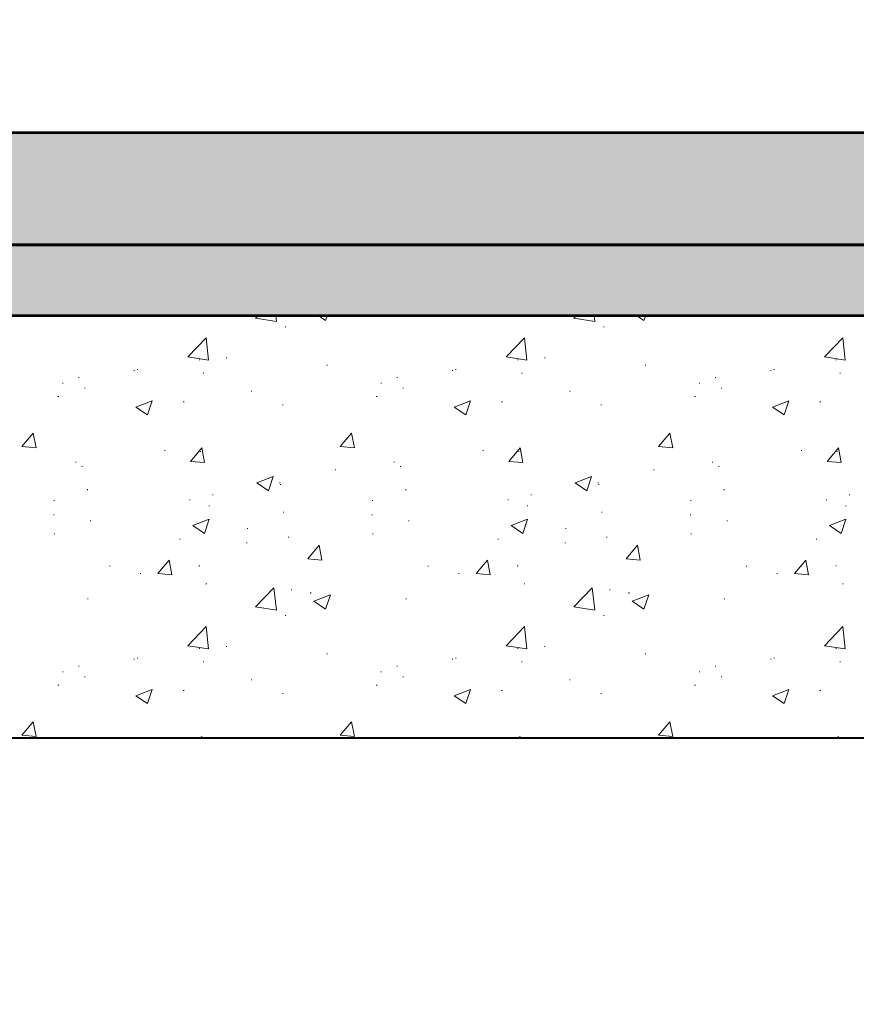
# Model space of a CAD drawing. Header units: metres. Extents: x 162359 to 162848, y 502589 to 502892.
# Tile 29 of 49: x 162839.846 to 162840.44, y 502691.884 to 502692.584. Entities that reach past the tile are written whole.
import ezdxf

# ---------------------------------------------------------------- set-up
doc = ezdxf.new("R2010")
doc.units = ezdxf.units.M
for name, color, linetype, lineweight in [('N-WE-GW-GROND_ZAND_CUNETZAND-GD', 7, 'Continuous', 53), ('N-WE-GW-GROND_ZAND_STRAATLAAG_BREKERZAND-AD', 7, 'Continuous', 13), ('N-WE-VH-VERHARDING-GD', 8, 'Continuous', 53), ('N-WE-VH-VERHARDING_FUNDERING-AD', 7, 'Continuous', 13), ('N-WE-VH-VERHARDING_FUNDERING-GD', 7, 'Continuous', 40), ('X-XX-AL-DETAIL1-GD', 7, 'Continuous', 25), ('X-XX-AL-M', 7, 'Continuous', 18)]:
    doc.layers.add(name, color=color, linetype=linetype, lineweight=lineweight)
doc.styles.add('NLCS-ISO-M50-T18', font='NLCS-ISO.ttf', dxfattribs={"height": 0.09})
doc.dimstyles.new('NLCS-M50-T18-PIJL_L2_H2', dxfattribs={"dimscale": 0.05, "dimtxt": 2.5, "dimasz": 1.8, "dimexe": 2, "dimexo": 2, "dimgap": 0.7, "dimtad": 1, "dimzin": 0, "dimdsep": 46, "dimtxsty": 'NLCS-ISO-M50-T18', "dimcen": 0, "dimdle": 2, "dimclrd": 256, "dimclre": 256, "dimclrt": 10, "dimazin": 0, "dimtfac": 1, "dimtdec": 3, "dimtofl": 0, "dimtmove": 0, "dimatfit": 3, "dimfxl": 2, "dimfxlon": 1, "dimtfillclr": 256, "dimtolj": 1, "dimtzin": 0, "dimlwd": -1, "dimlwe": -1, "dimarcsym": 0})

# ---------------------------------------------------------------- blocks, each defined once
blk = doc.blocks.new('*D416')
at = {"layer": 'X-XX-AL-M', "transparency": 16777216}
for p, q in [((162839.14783, 502691.79841), (162839.14783, 502691.59841)), ((162841.1486, 502691.79841), (162841.1486, 502691.59841)), ((162839.23783, 502691.69841), (162841.0586, 502691.69841))]:
    blk.add_line(p, q, dxfattribs=at)
for points in [[(162839.23783, 502691.71341), (162839.23783, 502691.68341), (162839.14783, 502691.69841)], [(162841.0586, 502691.71341), (162841.0586, 502691.68341), (162841.1486, 502691.69841)]]:
    blk.add_solid(points, dxfattribs=at)
at = {"layer": 'X-XX-AL-M', "color": 10, "transparency": 16777216, "insert": (162840.14822, 502691.77841), "char_height": 0.09, "attachment_point": 5, "style": 'NLCS-ISO-M50-T18'}
blk.add_mtext('\\A1;\\C7;2.00', dxfattribs=at)

msp = doc.modelspace()

# ---------------------------------------------------------------- hatches: boundary and pattern name
at = {"layer": 'N-WE-GW-GROND_ZAND_STRAATLAAG_BREKERZAND-AD', "ltscale": 35}
h = msp.add_hatch(dxfattribs=at)
h.set_pattern_fill('AGW-GROND_ZAND_FUNDERINGSZAND', color=256, scale=0.001, angle=-42.50804, style=0, pattern_type=2)
h.set_pattern_definition([(90, (162844.419682, 502692.800399), (0.01200375, -0.0125005), [2.5e-07, -0.01250025]), (90, (162844.420786, 502692.802312), (0.01200375, -0.0125005), [2.5e-07, -0.01250025]), (90, (162844.427384, 502692.801112), (0.01200375, -0.0125005), [2.5e-07, -0.01250025]), (90, (162844.426676, 502692.805002), (0.01200375, -0.0125005), [2.5e-07, -0.01250025]), (90, (162844.424553, 502692.805911), (0.01200375, -0.0125005), [2.5e-07, -0.01250025]), (90, (162844.423391, 502692.805911), (0.01200375, -0.0125005), [2.5e-07, -0.01250025]), (90, (162844.422683, 502692.807224), (0.01200375, -0.0125005), [2.5e-07, -0.01250025]), (90, (162844.422683, 502692.80783), (0.01200375, -0.0125005), [2.5e-07, -0.01250025]), (90, (162844.424351, 502692.808689), (0.01200375, -0.0125005), [2.5e-07, -0.01250025]), (90, (162844.425463, 502692.809447), (0.01200375, -0.0125005), [2.5e-07, -0.01250025]), (90, (162844.426272, 502692.80879), (0.01200375, -0.0125005), [2.5e-07, -0.01250025]), (90, (162844.42516, 502692.805153), (0.01200375, -0.0125005), [2.5e-07, -0.01250025]), (90, (162844.422936, 502692.803234), (0.01200375, -0.0125005), [2.5e-07, -0.01250025]), (90, (162844.422936, 502692.802476), (0.01200375, -0.0125005), [2.5e-07, -0.01250025]), (90, (162844.423644, 502692.800961), (0.01200375, -0.0125005), [2.5e-07, -0.01250025]), (90, (162844.42521, 502692.801769), (0.01200375, -0.0125005), [2.5e-07, -0.01250025]), (90, (162844.425868, 502692.800001), (0.01200375, -0.0125005), [2.5e-07, -0.01250025]), (90, (162844.427754, 502692.800001), (0.01200375, -0.0125005), [2.5e-07, -0.01250025]), (90, (162844.428395, 502692.802123), (0.01200375, -0.0125005), [2.5e-07, -0.01250025]), (90, (162844.428395, 502692.804339), (0.01200375, -0.0125005), [2.5e-07, -0.01250025]), (90, (162844.427535, 502692.807022), (0.01200375, -0.0125005), [2.5e-07, -0.01250025]), (90, (162844.428395, 502692.807679), (0.01200375, -0.0125005), [2.5e-07, -0.01250025]), (90, (162844.429254, 502692.808588), (0.01200375, -0.0125005), [2.5e-07, -0.01250025]), (90, (162844.42799, 502692.810356), (0.01200375, -0.0125005), [2.5e-07, -0.01250025]), (90, (162844.424907, 502692.806669), (0.01200375, -0.0125005), [2.5e-07, -0.01250025]), (90, (162844.424907, 502692.80384), (0.01200375, -0.0125005), [2.5e-07, -0.01250025]), (90, (162844.426626, 502692.803082), (0.01200375, -0.0125005), [2.5e-07, -0.01250025]), (90, (162844.429254, 502692.800607), (0.01200375, -0.0125005), [2.5e-07, -0.01250025]), (90, (162844.429254, 502692.802931), (0.01200375, -0.0125005), [2.5e-07, -0.01250025]), (90, (162844.430366, 502692.806762), (0.01200375, -0.0125005), [2.5e-07, -0.01250025]), (90, (162844.430366, 502692.809887), (0.01200375, -0.0125005), [2.5e-07, -0.01250025]), (90, (162844.420156, 502692.809887), (0.01200375, -0.0125005), [2.5e-07, -0.01250025]), (90, (162844.419246, 502692.806719), (0.01200375, -0.0125005), [2.5e-07, -0.01250025]), (90, (162844.420004, 502692.80485), (0.01200375, -0.0125005), [2.5e-07, -0.01250025]), (90, (162844.418791, 502692.803688), (0.01200375, -0.0125005), [2.5e-07, -0.01250025]), (90, (162844.42147, 502692.800708), (0.01200375, -0.0125005), [2.5e-07, -0.01250025]), (90, (162844.420991, 502692.79895), (0.01200375, -0.0125005), [2.5e-07, -0.01250025]), (90, (162844.418575, 502692.799314), (0.01200375, -0.0125005), [2.5e-07, -0.01250025]), (90, (162844.421319, 502692.809898), (0.01200375, -0.0125005), [2.5e-07, -0.01250025]), (90, (162844.42441, 502692.809898), (0.01200375, -0.0125005), [2.5e-07, -0.01250025]), (90, (162844.425565, 502692.810909), (0.01200375, -0.0125005), [2.5e-07, -0.01250025]), (90, (162844.420944, 502692.805771), (0.01200375, -0.0125005), [2.5e-07, -0.01250025]), (90, (162844.422157, 502692.804327), (0.01200375, -0.0125005), [2.5e-07, -0.01250025]), (90, (162844.42051, 502692.803721), (0.01200375, -0.0125005), [2.5e-07, -0.01250025]), (90, (162844.428511, 502692.805713), (0.01200375, -0.0125005), [2.5e-07, -0.01250025]), (90, (162844.429724, 502692.804558), (0.01200375, -0.0125005), [2.5e-07, -0.01250025]), (90, (162844.427211, 502692.803952), (0.01200375, -0.0125005), [2.5e-07, -0.01250025]), (90, (162844.427211, 502692.80883), (0.01200375, -0.0125005), [2.5e-07, -0.01250025]), (90, (162844.425796, 502692.806088), (0.01200375, -0.0125005), [2.5e-07, -0.01250025]), (90, (162844.430042, 502692.799738), (0.01200375, -0.0125005), [2.5e-07, -0.01250025]), (90, (162844.430366, 502692.79895), (0.01200375, -0.0125005), [2.5e-07, -0.01250025]), (90, (162844.428803, 502692.81145), (0.01200375, -0.0125005), [2.5e-07, -0.01250025]), (90, (162844.422553, 502692.81145), (0.01200375, -0.0125005), [2.5e-07, -0.01250025]), (90, (162844.421233, 502692.799623), (0.01200375, -0.0125005), [2.5e-07, -0.01250025]), (90, (162844.418633, 502692.810504), (0.01200375, -0.0125005), [2.5e-07, -0.01250025]), (90, (162844.428944, 502692.810014), (0.01200375, -0.0125005), [2.5e-07, -0.01250025]), (90, (162844.420944, 502692.807705), (0.01200375, -0.0125005), [2.5e-07, -0.01250025]), (90, (162844.41976, 502692.809234), (0.01200375, -0.0125005), [2.5e-07, -0.01250025]), (90, (162844.42363, 502692.804818), (0.01200375, -0.0125005), [2.5e-07, -0.01250025]), (90, (162844.423052, 502692.799882), (0.01200375, -0.0125005), [2.5e-07, -0.01250025]), (90, (162844.429897, 502692.801816), (0.01200375, -0.0125005), [2.5e-07, -0.01250025]), (90, (162844.428713, 502692.80349), (0.01200375, -0.0125005), [2.5e-07, -0.01250025]), (90, (162844.429088, 502692.80681), (0.01200375, -0.0125005), [2.5e-07, -0.01250025]), (90, (162844.429753, 502692.808109), (0.01200375, -0.0125005), [2.5e-07, -0.01250025]), (90, (162844.425392, 502692.808109), (0.01200375, -0.0125005), [2.5e-07, -0.01250025]), (90, (162844.42698, 502692.805828), (0.01200375, -0.0125005), [2.5e-07, -0.01250025]), (90, (162844.424525, 502692.802942), (0.01200375, -0.0125005), [2.5e-07, -0.01250025]), (90, (162844.424525, 502692.801095), (0.01200375, -0.0125005), [2.5e-07, -0.01250025]), (90, (162844.425854, 502692.801095), (0.01200375, -0.0125005), [2.5e-07, -0.01250025]), (90, (162844.426431, 502692.800402), (0.01200375, -0.0125005), [2.5e-07, -0.01250025]), (90, (162844.422474, 502692.809638), (0.01200375, -0.0125005), [2.5e-07, -0.01250025]), (90, (162844.423254, 502692.810476), (0.01200375, -0.0125005), [2.5e-07, -0.01250025]), (90, (162844.420164, 502692.810476), (0.01200375, -0.0125005), [2.5e-07, -0.01250025]), (90, (162844.419731, 502692.808109), (0.01200375, -0.0125005), [2.5e-07, -0.01250025]), (90, (162844.419731, 502692.806435), (0.01200375, -0.0125005), [2.5e-07, -0.01250025]), (90, (162844.419009, 502692.805078), (0.01200375, -0.0125005), [2.5e-07, -0.01250025]), (90, (162844.419817, 502692.80222), (0.01200375, -0.0125005), [2.5e-07, -0.01250025]), (90, (162844.418691, 502692.801066), (0.01200375, -0.0125005), [2.5e-07, -0.01250025]), (90, (162844.418691, 502692.802679), (0.01200375, -0.0125005), [2.5e-07, -0.01250025]), (90, (162844.426316, 502692.807647), (0.01200375, -0.0125005), [2.5e-07, -0.01250025]), (90, (162844.423659, 502692.807647), (0.01200375, -0.0125005), [2.5e-07, -0.01250025]), (90, (162844.421955, 502692.801528), (0.01200375, -0.0125005), [2.5e-07, -0.01250025]), (90, (162844.421637, 502692.806377), (0.01200375, -0.0125005), [2.5e-07, -0.01250025]), (90, (162844.426633, 502692.810187), (0.01200375, -0.0125005), [2.5e-07, -0.01250025]), (90, (162844.426633, 502692.801759), (0.01200375, -0.0125005), [2.5e-07, -0.01250025]), (90, (162844.43033, 502692.803801), (0.01200375, -0.0125005), [2.5e-07, -0.01250025]), (90, (162844.430578, 502692.800893), (0.01200375, -0.0125005), [2.5e-07, -0.01250025])])
h.paths.add_polyline_path([(162846.24783, 502692.37356), (162844.2466, 502692.37356), (162844.13789, 502692.37563), (162844.02919, 502692.38184), (162843.92051, 502692.39012), (162843.50051, 502692.43812), (162843.39919, 502692.44584), (162843.29789, 502692.45163), (162843.1966, 502692.45356), (162842.19907, 502692.45356), (162842.09778, 502692.45163), (162841.99648, 502692.44584), (162841.89516, 502692.43812), (162841.47516, 502692.39012), (162841.36648, 502692.38184), (162841.25778, 502692.37563), (162841.14907, 502692.37356), (162839.14783, 502692.37356), (162839.14783, 502692.42356), (162841.1486, 502692.42356), (162841.25588, 502692.4256), (162841.36316, 502692.43173), (162841.47042, 502692.43991), (162841.89042, 502692.48791), (162841.99316, 502692.49573), (162842.09588, 502692.5016), (162842.1986, 502692.50356), (162843.19707, 502692.50356), (162843.29979, 502692.5016), (162843.40251, 502692.49573), (162843.50525, 502692.48791), (162843.92525, 502692.43991), (162844.03251, 502692.43173), (162844.13979, 502692.4256), (162844.24707, 502692.42356), (162846.24783, 502692.42356)])

# ---------------------------------------------------------------- linework, layer by layer
at = {"layer": 'N-WE-GW-GROND_ZAND_CUNETZAND-GD', "ltscale": 7, "flags": 128}
for points in [[(162839.14783, 502692.42356), (162841.1486, 502692.42356), (162841.25588, 502692.4256), (162841.36316, 502692.43173), (162841.47042, 502692.43991), (162841.89042, 502692.48791), (162841.99316, 502692.49573), (162842.09588, 502692.5016), (162842.1986, 502692.50356), (162843.19707, 502692.50356), (162843.29979, 502692.5016), (162843.40251, 502692.49573), (162843.50525, 502692.48791), (162843.92525, 502692.43991), (162844.03251, 502692.43173), (162844.13979, 502692.4256), (162844.24707, 502692.42356), (162846.24783, 502692.42356)], [(162839.14783, 502692.37356), (162841.14907, 502692.37356), (162841.25778, 502692.37563), (162841.36648, 502692.38184), (162841.47516, 502692.39012), (162841.89516, 502692.43812), (162841.99648, 502692.44584), (162842.09778, 502692.45163), (162842.19907, 502692.45356), (162843.1966, 502692.45356), (162843.29789, 502692.45163), (162843.39919, 502692.44584), (162843.50051, 502692.43812), (162843.92051, 502692.39012), (162844.02919, 502692.38184), (162844.13789, 502692.37563), (162844.2466, 502692.37356), (162846.24783, 502692.37356)]]:
    msp.add_lwpolyline(points, dxfattribs=at)
at = {"layer": 'N-WE-GW-GROND_ZAND_STRAATLAAG_BREKERZAND-AD', "ltscale": 35, "flags": 128}
msp.add_lwpolyline([(162841.14907, 502692.37356), (162839.14783, 502692.37356), (162839.14783, 502692.42356), (162841.1486, 502692.42356)], dxfattribs=at)
at = {"layer": 'N-WE-VH-VERHARDING-GD', "color": 254, "lineweight": 53, "ltscale": 7, "flags": 128}
msp.add_lwpolyline([(162838.64783, 502692.50356), (162841.14783, 502692.50356), (162841.1486, 502692.42356), (162838.64783, 502692.42356)], close=True, dxfattribs=at)
at = {"layer": 'N-WE-VH-VERHARDING-GD', "color": 254, "lineweight": 53, "ltscale": 7, "extrusion": (0, 0, -1)}
msp.add_solid([(-162838.64783, 502692.50356), (-162841.14783, 502692.50356), (-162838.64783, 502692.42356), (-162841.1486, 502692.42356)], dxfattribs=at)
at = {"layer": 'N-WE-VH-VERHARDING_FUNDERING-AD'}
for p, q in [((162840.01388, 502692.37161), (162840.01575, 502692.37356)), ((162840.01388, 502692.37161), (162840.0287, 502692.36931)), ((162840.0287, 502692.36931), (162840.02821, 502692.37356)), ((162840.05829, 502692.37356), (162840.06365, 502692.36994)), ((162840.06365, 502692.36994), (162840.06486, 502692.37356)), ((162840.23989, 502692.37161), (162840.24176, 502692.37356)), ((162840.23989, 502692.37161), (162840.25471, 502692.36931)), ((162840.25471, 502692.36931), (162840.25421, 502692.37356)), ((162840.2843, 502692.37356), (162840.28965, 502692.36994)), ((162840.28966, 502692.36994), (162840.29087, 502692.37356)), ((162840.03493, 502692.36554), (162840.03543, 502692.36554)), ((162840.03518, 502692.36579), (162840.03518, 502692.36529)), ((162840.26094, 502692.36554), (162840.26144, 502692.36554)), ((162840.26119, 502692.36579), (162840.26119, 502692.36529)), ((162839.96574, 502692.34402), (162839.97872, 502692.35755)), ((162839.98056, 502692.34172), (162839.97872, 502692.35755)), ((162840.19175, 502692.34402), (162840.20473, 502692.35755)), ((162840.20657, 502692.34172), (162840.20473, 502692.35755)), ((162840.41776, 502692.34402), (162840.43074, 502692.35755)), ((162840.43258, 502692.34172), (162840.43074, 502692.35755)), ((162839.96574, 502692.34402), (162839.98056, 502692.34172)), ((162839.97393, 502692.3421), (162839.97443, 502692.3421)), ((162839.97418, 502692.34235), (162839.97418, 502692.34185)), ((162839.99301, 502692.34336), (162839.99351, 502692.34336)), ((162839.99326, 502692.34361), (162839.99326, 502692.34311)), ((162840.19175, 502692.34402), (162840.20657, 502692.34172)), ((162840.19994, 502692.3421), (162840.20044, 502692.3421)), ((162840.20019, 502692.34235), (162840.20019, 502692.34185)), ((162840.21901, 502692.34336), (162840.21951, 502692.34336)), ((162840.21926, 502692.34361), (162840.21926, 502692.34311)), ((162840.41776, 502692.34402), (162840.43258, 502692.34172)), ((162840.42595, 502692.3421), (162840.42645, 502692.3421)), ((162840.4262, 502692.34235), (162840.4262, 502692.34185)), ((162839.92745, 502692.33453), (162839.92795, 502692.33453)), ((162839.9277, 502692.33478), (162839.9277, 502692.33428)), ((162839.92988, 502692.33505), (162839.93038, 502692.33505)), ((162839.93013, 502692.3353), (162839.93013, 502692.3348)), ((162840.06449, 502692.33829), (162840.06499, 502692.33829)), ((162840.06474, 502692.33854), (162840.06474, 502692.33804)), ((162840.15346, 502692.33453), (162840.15396, 502692.33453)), ((162840.15371, 502692.33478), (162840.15371, 502692.33428)), ((162840.15589, 502692.33505), (162840.15639, 502692.33505)), ((162840.15614, 502692.3353), (162840.15614, 502692.3348)), ((162840.2905, 502692.33829), (162840.291, 502692.33829)), ((162840.29075, 502692.33854), (162840.29075, 502692.33804)), ((162840.37947, 502692.33453), (162840.37997, 502692.33453)), ((162840.37972, 502692.33478), (162840.37972, 502692.33428)), ((162840.3819, 502692.33505), (162840.3824, 502692.33505)), ((162840.38215, 502692.3353), (162840.38215, 502692.3348)), ((162839.88816, 502692.32956), (162839.88866, 502692.32956)), ((162839.88841, 502692.32981), (162839.88841, 502692.32931)), ((162839.97665, 502692.33246), (162839.97715, 502692.33246)), ((162839.9769, 502692.33271), (162839.9769, 502692.33221)), ((162840.11417, 502692.32956), (162840.11467, 502692.32956)), ((162840.11442, 502692.32981), (162840.11442, 502692.32931)), ((162840.20266, 502692.33246), (162840.20316, 502692.33246)), ((162840.20291, 502692.33271), (162840.20291, 502692.33221)), ((162840.34018, 502692.32956), (162840.34068, 502692.32956)), ((162840.34043, 502692.32981), (162840.34043, 502692.32931)), ((162840.42867, 502692.33246), (162840.42917, 502692.33246)), ((162840.42892, 502692.33271), (162840.42892, 502692.33221)), ((162839.87673, 502692.32542), (162839.87723, 502692.32542)), ((162839.87698, 502692.32567), (162839.87698, 502692.32517)), ((162839.89247, 502692.32179), (162839.89297, 502692.32179)), ((162839.89272, 502692.32204), (162839.89272, 502692.32154)), ((162840.10274, 502692.32542), (162840.10324, 502692.32542)), ((162840.10299, 502692.32567), (162840.10299, 502692.32517)), ((162840.11847, 502692.32179), (162840.11897, 502692.32179)), ((162840.11872, 502692.32204), (162840.11872, 502692.32154)), ((162840.32875, 502692.32542), (162840.32925, 502692.32542)), ((162840.329, 502692.32567), (162840.329, 502692.32517)), ((162840.34448, 502692.32179), (162840.34498, 502692.32179)), ((162840.34473, 502692.32204), (162840.34473, 502692.32154)), ((162839.87362, 502692.3159), (162839.87412, 502692.3159)), ((162839.87387, 502692.31615), (162839.87387, 502692.31565)), ((162840.01066, 502692.31966), (162840.01116, 502692.31966)), ((162840.01091, 502692.31991), (162840.01091, 502692.31941)), ((162840.09963, 502692.3159), (162840.10013, 502692.3159)), ((162840.09988, 502692.31615), (162840.09988, 502692.31565)), ((162840.23667, 502692.31966), (162840.23717, 502692.31966)), ((162840.23692, 502692.31991), (162840.23692, 502692.31941)), ((162840.32564, 502692.3159), (162840.32614, 502692.3159)), ((162840.32589, 502692.31615), (162840.32589, 502692.31565)), ((162839.92883, 502692.30843), (162839.9405, 502692.31291)), ((162839.92883, 502692.30843), (162839.93712, 502692.30284)), ((162839.93712, 502692.30284), (162839.9405, 502692.31291)), ((162839.96259, 502692.31214), (162839.96309, 502692.31214)), ((162839.96284, 502692.31239), (162839.96284, 502692.31189)), ((162840.0329, 502692.31005), (162840.0334, 502692.31005)), ((162840.03315, 502692.3103), (162840.03315, 502692.3098)), ((162840.15484, 502692.30843), (162840.16651, 502692.31291)), ((162840.15484, 502692.30843), (162840.16313, 502692.30284)), ((162840.16313, 502692.30284), (162840.16651, 502692.31291)), ((162840.1886, 502692.31214), (162840.1891, 502692.31214)), ((162840.18885, 502692.31239), (162840.18885, 502692.31189)), ((162840.25891, 502692.31005), (162840.25941, 502692.31005)), ((162840.25916, 502692.3103), (162840.25916, 502692.3098)), ((162840.38085, 502692.30843), (162840.39252, 502692.31291)), ((162840.38085, 502692.30843), (162840.38914, 502692.30284)), ((162840.38914, 502692.30284), (162840.39252, 502692.31291)), ((162840.41461, 502692.31214), (162840.41511, 502692.31214)), ((162840.41486, 502692.31239), (162840.41486, 502692.31189)), ((162839.84805, 502692.28037), (162839.85609, 502692.28995)), ((162839.85801, 502692.2795), (162839.85609, 502692.28995)), ((162840.07406, 502692.28037), (162840.0821, 502692.28995)), ((162840.08402, 502692.2795), (162840.0821, 502692.28995)), ((162840.30007, 502692.28037), (162840.3081, 502692.28995)), ((162840.31003, 502692.2795), (162840.3081, 502692.28995)), ((162839.84805, 502692.28037), (162839.85801, 502692.2795)), ((162839.96759, 502692.26991), (162839.97563, 502692.27949)), ((162839.97756, 502692.26904), (162839.97563, 502692.27949)), ((162840.07406, 502692.28037), (162840.08402, 502692.2795)), ((162840.1936, 502692.26991), (162840.20164, 502692.27949)), ((162840.20357, 502692.26904), (162840.20164, 502692.27949)), ((162840.30007, 502692.28037), (162840.31003, 502692.2795)), ((162840.41961, 502692.26991), (162840.42765, 502692.27949)), ((162840.42957, 502692.26904), (162840.42765, 502692.27949)), ((162839.94916, 502692.27763), (162839.94966, 502692.27763)), ((162839.94941, 502692.27788), (162839.94941, 502692.27738)), ((162839.97462, 502692.27698), (162839.97512, 502692.27698)), ((162839.97487, 502692.27723), (162839.97487, 502692.27673)), ((162840.17517, 502692.27763), (162840.17567, 502692.27763)), ((162840.17542, 502692.27788), (162840.17542, 502692.27738)), ((162840.20063, 502692.27698), (162840.20113, 502692.27698)), ((162840.20088, 502692.27723), (162840.20088, 502692.27673)), ((162840.40118, 502692.27763), (162840.40168, 502692.27763)), ((162840.40143, 502692.27788), (162840.40143, 502692.27738)), ((162840.42664, 502692.27698), (162840.42714, 502692.27698)), ((162840.42689, 502692.27723), (162840.42689, 502692.27673)), ((162839.88604, 502692.26932), (162839.88654, 502692.26932)), ((162839.88629, 502692.26957), (162839.88629, 502692.26907)), ((162839.89044, 502692.26631), (162839.89094, 502692.26631)), ((162839.89069, 502692.26656), (162839.89069, 502692.26606)), ((162839.96759, 502692.26991), (162839.97756, 502692.26904)), ((162840.11205, 502692.26932), (162840.11255, 502692.26932)), ((162840.1123, 502692.26957), (162840.1123, 502692.26907)), ((162840.11645, 502692.26631), (162840.11695, 502692.26631)), ((162840.1167, 502692.26656), (162840.1167, 502692.26606)), ((162840.1936, 502692.26991), (162840.20357, 502692.26904)), ((162840.33806, 502692.26932), (162840.33856, 502692.26932)), ((162840.33831, 502692.26957), (162840.33831, 502692.26907)), ((162840.34246, 502692.26631), (162840.34296, 502692.26631)), ((162840.34271, 502692.26656), (162840.34271, 502692.26606)), ((162840.41961, 502692.26991), (162840.42957, 502692.26904)), ((162840.0148, 502692.25468), (162840.02647, 502692.25916)), ((162840.02309, 502692.24909), (162840.02647, 502692.25916)), ((162840.07032, 502692.26383), (162840.07082, 502692.26383)), ((162840.07057, 502692.26408), (162840.07057, 502692.26358)), ((162840.24081, 502692.25468), (162840.25248, 502692.25916)), ((162840.2491, 502692.24909), (162840.25248, 502692.25916)), ((162840.29633, 502692.26383), (162840.29683, 502692.26383)), ((162840.29658, 502692.26408), (162840.29658, 502692.26358)), ((162840.0148, 502692.25468), (162840.02309, 502692.24909)), ((162840.03088, 502692.25457), (162840.03138, 502692.25457)), ((162840.03113, 502692.25482), (162840.03113, 502692.25432)), ((162840.03133, 502692.25357), (162840.03183, 502692.25357)), ((162840.03158, 502692.25382), (162840.03158, 502692.25332)), ((162840.24081, 502692.25468), (162840.2491, 502692.24909)), ((162840.25688, 502692.25457), (162840.25738, 502692.25457)), ((162840.25713, 502692.25482), (162840.25713, 502692.25432)), ((162840.25734, 502692.25357), (162840.25784, 502692.25357)), ((162840.25759, 502692.25382), (162840.25759, 502692.25332)), ((162839.89429, 502692.24981), (162839.89479, 502692.24981)), ((162839.89454, 502692.25006), (162839.89454, 502692.24956)), ((162839.98326, 502692.24605), (162839.98376, 502692.24605)), ((162839.98351, 502692.2463), (162839.98351, 502692.2458)), ((162840.1203, 502692.24981), (162840.1208, 502692.24981)), ((162840.12055, 502692.25006), (162840.12055, 502692.24956)), ((162840.20927, 502692.24605), (162840.20977, 502692.24605)), ((162840.20952, 502692.2463), (162840.20952, 502692.2458)), ((162840.34631, 502692.24981), (162840.34681, 502692.24981)), ((162840.34656, 502692.25006), (162840.34656, 502692.24956)), ((162840.43528, 502692.24605), (162840.43578, 502692.24605)), ((162840.43553, 502692.2463), (162840.43553, 502692.2458)), ((162839.87059, 502692.24216), (162839.87109, 502692.24216)), ((162839.87084, 502692.24241), (162839.87084, 502692.24191)), ((162839.96705, 502692.24266), (162839.96755, 502692.24266)), ((162839.9673, 502692.24291), (162839.9673, 502692.24241)), ((162839.9807, 502692.23841), (162839.9812, 502692.23841)), ((162839.98095, 502692.23866), (162839.98095, 502692.23816)), ((162840.0966, 502692.24216), (162840.0971, 502692.24216)), ((162840.09685, 502692.24241), (162840.09685, 502692.24191)), ((162840.19306, 502692.24266), (162840.19356, 502692.24266)), ((162840.19331, 502692.24291), (162840.19331, 502692.24241)), ((162840.20671, 502692.23841), (162840.20721, 502692.23841)), ((162840.20696, 502692.23866), (162840.20696, 502692.23816)), ((162840.32261, 502692.24216), (162840.32311, 502692.24216)), ((162840.32286, 502692.24241), (162840.32286, 502692.24191)), ((162840.41906, 502692.24266), (162840.41956, 502692.24266)), ((162840.41931, 502692.24291), (162840.41931, 502692.24241)), ((162840.43272, 502692.23841), (162840.43322, 502692.23841)), ((162840.43297, 502692.23866), (162840.43297, 502692.23816)), ((162839.87034, 502692.23201), (162839.87084, 502692.23201)), ((162839.87059, 502692.23226), (162839.87059, 502692.23176)), ((162840.03348, 502692.23385), (162840.03398, 502692.23385)), ((162840.03373, 502692.2341), (162840.03373, 502692.2336)), ((162840.09635, 502692.23201), (162840.09685, 502692.23201)), ((162840.0966, 502692.23226), (162840.0966, 502692.23176)), ((162840.25949, 502692.23385), (162840.25999, 502692.23385)), ((162840.25974, 502692.2341), (162840.25974, 502692.2336)), ((162840.32236, 502692.23201), (162840.32286, 502692.23201)), ((162840.32261, 502692.23226), (162840.32261, 502692.23176)), ((162839.89652, 502692.22774), (162839.89702, 502692.22774)), ((162839.89677, 502692.22799), (162839.89677, 502692.22749)), ((162839.96938, 502692.22428), (162839.98105, 502692.22876)), ((162839.96938, 502692.22428), (162839.97767, 502692.21869)), ((162839.97767, 502692.21869), (162839.98105, 502692.22876)), ((162840.00822, 502692.22245), (162840.00822, 502692.22195)), ((162840.12253, 502692.22774), (162840.12303, 502692.22774)), ((162840.12278, 502692.22799), (162840.12278, 502692.22749)), ((162840.19539, 502692.22428), (162840.20706, 502692.22876)), ((162840.19539, 502692.22428), (162840.20368, 502692.21869)), ((162840.20368, 502692.21869), (162840.20706, 502692.22876)), ((162840.23423, 502692.22245), (162840.23423, 502692.22195)), ((162840.34854, 502692.22774), (162840.34904, 502692.22774)), ((162840.34879, 502692.22799), (162840.34879, 502692.22749)), ((162840.4214, 502692.22428), (162840.43307, 502692.22876)), ((162840.4214, 502692.22428), (162840.42969, 502692.21869)), ((162840.42969, 502692.21869), (162840.43307, 502692.22876)), ((162839.87094, 502692.21844), (162839.87144, 502692.21844)), ((162839.87119, 502692.21869), (162839.87119, 502692.21819)), ((162840.00797, 502692.2222), (162840.00847, 502692.2222)), ((162840.03696, 502692.216), (162840.03746, 502692.216)), ((162840.03721, 502692.21625), (162840.03721, 502692.21575)), ((162840.09694, 502692.21844), (162840.09744, 502692.21844)), ((162840.09719, 502692.21869), (162840.09719, 502692.21819)), ((162840.23398, 502692.2222), (162840.23448, 502692.2222)), ((162840.26296, 502692.216), (162840.26346, 502692.216)), ((162840.26321, 502692.21625), (162840.26321, 502692.21575)), ((162840.32295, 502692.21844), (162840.32345, 502692.21844)), ((162840.3232, 502692.21869), (162840.3232, 502692.21819)), ((162839.9599, 502692.21468), (162839.9604, 502692.21468)), ((162839.96015, 502692.21493), (162839.96015, 502692.21443)), ((162840.00747, 502692.2121), (162840.00797, 502692.2121)), ((162840.00772, 502692.21235), (162840.00772, 502692.21185)), ((162840.05094, 502692.20072), (162840.05897, 502692.2103)), ((162840.0609, 502692.19985), (162840.05897, 502692.2103)), ((162840.18591, 502692.21468), (162840.18641, 502692.21468)), ((162840.18616, 502692.21493), (162840.18616, 502692.21443)), ((162840.23348, 502692.2121), (162840.23398, 502692.2121)), ((162840.23373, 502692.21235), (162840.23373, 502692.21185)), ((162840.27694, 502692.20072), (162840.28498, 502692.2103)), ((162840.28691, 502692.19985), (162840.28498, 502692.2103)), ((162840.41192, 502692.21468), (162840.41242, 502692.21468)), ((162840.41217, 502692.21493), (162840.41217, 502692.21443)), ((162839.91028, 502692.19542), (162839.91078, 502692.19542)), ((162839.91053, 502692.19567), (162839.91053, 502692.19517)), ((162839.94447, 502692.19026), (162839.9525, 502692.19984)), ((162839.95443, 502692.18939), (162839.9525, 502692.19984)), ((162839.97373, 502692.19578), (162839.97423, 502692.19578)), ((162839.97398, 502692.19603), (162839.97398, 502692.19553)), ((162840.05094, 502692.20072), (162840.0609, 502692.19985)), ((162840.13629, 502692.19542), (162840.13679, 502692.19542)), ((162840.13654, 502692.19567), (162840.13654, 502692.19517)), ((162840.17048, 502692.19026), (162840.17851, 502692.19984)), ((162840.18044, 502692.18939), (162840.17851, 502692.19984)), ((162840.19974, 502692.19578), (162840.20024, 502692.19578)), ((162840.19999, 502692.19603), (162840.19999, 502692.19553)), ((162840.27694, 502692.20072), (162840.28691, 502692.19985)), ((162840.36229, 502692.19542), (162840.36279, 502692.19542)), ((162840.36254, 502692.19567), (162840.36254, 502692.19517)), ((162840.39649, 502692.19026), (162840.40452, 502692.19984)), ((162840.40645, 502692.18939), (162840.40452, 502692.19984)), ((162840.42575, 502692.19578), (162840.42625, 502692.19578)), ((162840.426, 502692.19603), (162840.426, 502692.19553)), ((162839.93201, 502692.19028), (162839.93251, 502692.19028)), ((162839.93226, 502692.19053), (162839.93226, 502692.19003)), ((162839.94447, 502692.19026), (162839.95443, 502692.18939)), ((162840.15801, 502692.19028), (162840.15851, 502692.19028)), ((162840.15826, 502692.19053), (162840.15826, 502692.19003)), ((162840.17048, 502692.19026), (162840.18044, 502692.18939)), ((162840.38402, 502692.19028), (162840.38452, 502692.19028)), ((162840.38427, 502692.19053), (162840.38427, 502692.19003)), ((162840.39649, 502692.19026), (162840.40645, 502692.18939)), ((162839.97868, 502692.18293), (162839.97918, 502692.18293)), ((162839.97893, 502692.18318), (162839.97893, 502692.18268)), ((162840.20468, 502692.18293), (162840.20518, 502692.18293)), ((162840.20493, 502692.18318), (162840.20493, 502692.18268)), ((162840.43069, 502692.18293), (162840.43119, 502692.18293)), ((162840.43094, 502692.18318), (162840.43094, 502692.18268)), ((162840.01388, 502692.1666), (162840.02686, 502692.18013)), ((162840.0287, 502692.1643), (162840.02686, 502692.18013)), ((162840.03909, 502692.17873), (162840.03959, 502692.17873)), ((162840.03934, 502692.17898), (162840.03934, 502692.17848)), ((162840.05276, 502692.17643), (162840.05326, 502692.17643)), ((162840.05301, 502692.17668), (162840.05301, 502692.17618)), ((162840.05536, 502692.17052), (162840.06703, 502692.175)), ((162840.06365, 502692.16493), (162840.06703, 502692.175)), ((162840.23989, 502692.1666), (162840.25287, 502692.18013)), ((162840.25471, 502692.1643), (162840.25287, 502692.18013)), ((162840.2651, 502692.17873), (162840.2656, 502692.17873)), ((162840.26535, 502692.17898), (162840.26535, 502692.17848)), ((162840.27877, 502692.17643), (162840.27927, 502692.17643)), ((162840.27902, 502692.17668), (162840.27902, 502692.17618)), ((162840.28136, 502692.17052), (162840.29303, 502692.175)), ((162840.28966, 502692.16493), (162840.29303, 502692.175)), ((162839.89449, 502692.17226), (162839.89499, 502692.17226)), ((162839.89474, 502692.17251), (162839.89474, 502692.17201)), ((162840.01388, 502692.1666), (162840.0287, 502692.1643)), ((162840.05536, 502692.17052), (162840.06365, 502692.16493)), ((162840.1205, 502692.17226), (162840.121, 502692.17226)), ((162840.12075, 502692.17251), (162840.12075, 502692.17201)), ((162840.23989, 502692.1666), (162840.25471, 502692.1643)), ((162840.28136, 502692.17052), (162840.28965, 502692.16493)), ((162840.34651, 502692.17226), (162840.34701, 502692.17226)), ((162840.34676, 502692.17251), (162840.34676, 502692.17201)), ((162840.03493, 502692.16052), (162840.03543, 502692.16052)), ((162840.03518, 502692.16077), (162840.03518, 502692.16027)), ((162840.26094, 502692.16052), (162840.26144, 502692.16052)), ((162840.26119, 502692.16077), (162840.26119, 502692.16027)), ((162839.96574, 502692.13901), (162839.97872, 502692.15254)), ((162839.98056, 502692.13671), (162839.97872, 502692.15254)), ((162840.19175, 502692.13901), (162840.20473, 502692.15254)), ((162840.20657, 502692.13671), (162840.20473, 502692.15254)), ((162840.41776, 502692.13901), (162840.43074, 502692.15254)), ((162840.43258, 502692.13671), (162840.43074, 502692.15254)), ((162839.96574, 502692.13901), (162839.98056, 502692.13671)), ((162839.99326, 502692.1386), (162839.99326, 502692.1381)), ((162840.19175, 502692.13901), (162840.20657, 502692.13671)), ((162840.21926, 502692.1386), (162840.21926, 502692.1381)), ((162840.41776, 502692.13901), (162840.43258, 502692.13671)), ((162839.97393, 502692.13709), (162839.97443, 502692.13709)), ((162839.97418, 502692.13734), (162839.97418, 502692.13684)), ((162839.99301, 502692.13835), (162839.99351, 502692.13835)), ((162840.06449, 502692.13328), (162840.06499, 502692.13328)), ((162840.06474, 502692.13353), (162840.06474, 502692.13303)), ((162840.19994, 502692.13709), (162840.20044, 502692.13709)), ((162840.20019, 502692.13734), (162840.20019, 502692.13684)), ((162840.21901, 502692.13835), (162840.21951, 502692.13835)), ((162840.2905, 502692.13328), (162840.291, 502692.13328)), ((162840.29075, 502692.13353), (162840.29075, 502692.13303)), ((162840.42595, 502692.13709), (162840.42645, 502692.13709)), ((162840.4262, 502692.13734), (162840.4262, 502692.13684)), ((162839.88816, 502692.12455), (162839.88866, 502692.12455)), ((162839.88841, 502692.1248), (162839.88841, 502692.1243)), ((162839.92745, 502692.12952), (162839.92795, 502692.12952)), ((162839.9277, 502692.12977), (162839.9277, 502692.12927)), ((162839.92988, 502692.13004), (162839.93038, 502692.13004)), ((162839.93013, 502692.13029), (162839.93013, 502692.12979)), ((162839.97665, 502692.12745), (162839.97715, 502692.12745)), ((162839.9769, 502692.1277), (162839.9769, 502692.1272)), ((162840.11417, 502692.12455), (162840.11467, 502692.12455)), ((162840.11442, 502692.1248), (162840.11442, 502692.1243)), ((162840.15346, 502692.12952), (162840.15396, 502692.12952)), ((162840.15371, 502692.12977), (162840.15371, 502692.12927)), ((162840.15589, 502692.13004), (162840.15639, 502692.13004)), ((162840.15614, 502692.13029), (162840.15614, 502692.12979)), ((162840.20266, 502692.12745), (162840.20316, 502692.12745)), ((162840.20291, 502692.1277), (162840.20291, 502692.1272)), ((162840.34018, 502692.12455), (162840.34068, 502692.12455)), ((162840.34043, 502692.1248), (162840.34043, 502692.1243)), ((162840.37947, 502692.12952), (162840.37997, 502692.12952)), ((162840.37972, 502692.12977), (162840.37972, 502692.12927)), ((162840.3819, 502692.13004), (162840.3824, 502692.13004)), ((162840.38215, 502692.13029), (162840.38215, 502692.12979)), ((162840.42867, 502692.12745), (162840.42917, 502692.12745)), ((162840.42892, 502692.1277), (162840.42892, 502692.1272)), ((162839.87673, 502692.12041), (162839.87723, 502692.12041)), ((162839.87698, 502692.12066), (162839.87698, 502692.12016)), ((162840.10274, 502692.12041), (162840.10324, 502692.12041)), ((162840.10299, 502692.12066), (162840.10299, 502692.12016)), ((162840.32875, 502692.12041), (162840.32925, 502692.12041)), ((162840.329, 502692.12066), (162840.329, 502692.12016)), ((162839.87362, 502692.11089), (162839.87412, 502692.11089)), ((162839.87387, 502692.11114), (162839.87387, 502692.11064)), ((162839.89247, 502692.11678), (162839.89297, 502692.11678)), ((162839.89272, 502692.11703), (162839.89272, 502692.11653)), ((162840.01066, 502692.11465), (162840.01116, 502692.11465)), ((162840.01091, 502692.1149), (162840.01091, 502692.1144)), ((162840.09963, 502692.11089), (162840.10013, 502692.11089)), ((162840.09988, 502692.11114), (162840.09988, 502692.11064)), ((162840.11847, 502692.11678), (162840.11897, 502692.11678)), ((162840.11872, 502692.11703), (162840.11872, 502692.11653)), ((162840.23667, 502692.11465), (162840.23717, 502692.11465)), ((162840.23692, 502692.1149), (162840.23692, 502692.1144)), ((162840.32564, 502692.11089), (162840.32614, 502692.11089)), ((162840.32589, 502692.11114), (162840.32589, 502692.11064)), ((162840.34448, 502692.11678), (162840.34498, 502692.11678)), ((162840.34473, 502692.11703), (162840.34473, 502692.11653)), ((162839.92883, 502692.10342), (162839.9405, 502692.1079)), ((162839.93712, 502692.09783), (162839.9405, 502692.1079)), ((162839.96259, 502692.10713), (162839.96309, 502692.10713)), ((162839.96284, 502692.10738), (162839.96284, 502692.10688)), ((162840.0329, 502692.10504), (162840.0334, 502692.10504)), ((162840.03315, 502692.10529), (162840.03315, 502692.10479)), ((162840.15484, 502692.10342), (162840.16651, 502692.1079)), ((162840.16313, 502692.09783), (162840.16651, 502692.1079)), ((162840.1886, 502692.10713), (162840.1891, 502692.10713)), ((162840.18885, 502692.10738), (162840.18885, 502692.10688)), ((162840.25891, 502692.10504), (162840.25941, 502692.10504)), ((162840.25916, 502692.10529), (162840.25916, 502692.10479)), ((162840.38085, 502692.10342), (162840.39252, 502692.1079)), ((162840.38914, 502692.09783), (162840.39252, 502692.1079)), ((162840.41461, 502692.10713), (162840.41511, 502692.10713)), ((162840.41486, 502692.10738), (162840.41486, 502692.10688)), ((162839.92883, 502692.10342), (162839.93712, 502692.09783)), ((162840.15484, 502692.10342), (162840.16313, 502692.09783)), ((162840.38085, 502692.10342), (162840.38914, 502692.09783)), ((162839.84805, 502692.07536), (162839.85609, 502692.08493)), ((162839.85801, 502692.07449), (162839.85609, 502692.08493)), ((162840.07406, 502692.07536), (162840.0821, 502692.08493)), ((162840.08402, 502692.07449), (162840.0821, 502692.08493)), ((162840.30007, 502692.07536), (162840.3081, 502692.08493)), ((162840.31003, 502692.07449), (162840.3081, 502692.08493)), ((162839.84805, 502692.07536), (162839.85801, 502692.07449)), ((162839.97486, 502692.07356), (162839.97563, 502692.07448)), ((162839.9758, 502692.07356), (162839.97563, 502692.07448)), ((162840.07406, 502692.07536), (162840.08402, 502692.07449)), ((162840.20087, 502692.07356), (162840.20164, 502692.07448)), ((162840.20181, 502692.07356), (162840.20164, 502692.07448)), ((162840.30007, 502692.07536), (162840.31003, 502692.07449)), ((162840.42688, 502692.07356), (162840.42765, 502692.07448)), ((162840.42782, 502692.07356), (162840.42765, 502692.07448))]:
    msp.add_line(p, q, dxfattribs=at)
at = {"layer": 'N-WE-VH-VERHARDING_FUNDERING-GD', "ltscale": 7, "flags": 128}
msp.add_lwpolyline([(162839.14783, 502692.42356), (162839.14783, 502692.07356), (162841.15145, 502692.07356), (162841.2673, 502692.07577), (162844.12837, 502692.07577), (162844.24422, 502692.07356), (162846.24783, 502692.07356), (162846.24783, 502692.42356)], dxfattribs=at)
at = {"layer": 'X-XX-AL-DETAIL1-GD', "lineweight": -2, "ltscale": 7, "flags": 128}
msp.add_lwpolyline([(162839.14783, 502692.50356), (162841.14783, 502692.50356), (162841.25283, 502692.50556), (162841.35783, 502692.51156), (162841.46283, 502692.51956), (162841.56783, 502692.53156), (162841.67283, 502692.54356), (162841.77783, 502692.55556), (162841.88283, 502692.56756), (162841.98783, 502692.57556), (162842.09283, 502692.58156), (162842.19783, 502692.58356), (162843.19783, 502692.58356), (162843.30283, 502692.58156), (162843.40783, 502692.57556), (162843.51283, 502692.56756), (162843.61783, 502692.55556), (162843.72283, 502692.54356), (162843.82783, 502692.53156), (162843.93283, 502692.51956), (162844.03783, 502692.51156), (162844.14283, 502692.50556), (162844.24783, 502692.50356), (162846.24783, 502692.50356)], dxfattribs=at)

# ---------------------------------------------------------------- dimensions: what is measured, and where the dimension line sits
at = {"layer": 'X-XX-AL-M'}
dim = msp.add_linear_dim(base=(162841.1486, 502691.69841), p1=(162839.14783, 502692.07356), p2=(162841.1486, 502692.42356), text='\\C7;<>', dimstyle='NLCS-M50-T18-PIJL_L2_H2', dxfattribs=at)
dim.commit()
dim.dimension.update_dxf_attribs({"geometry": '*D416', "text_midpoint": (162840.14822, 502691.77841)})

doc.saveas('drawing.dxf')
